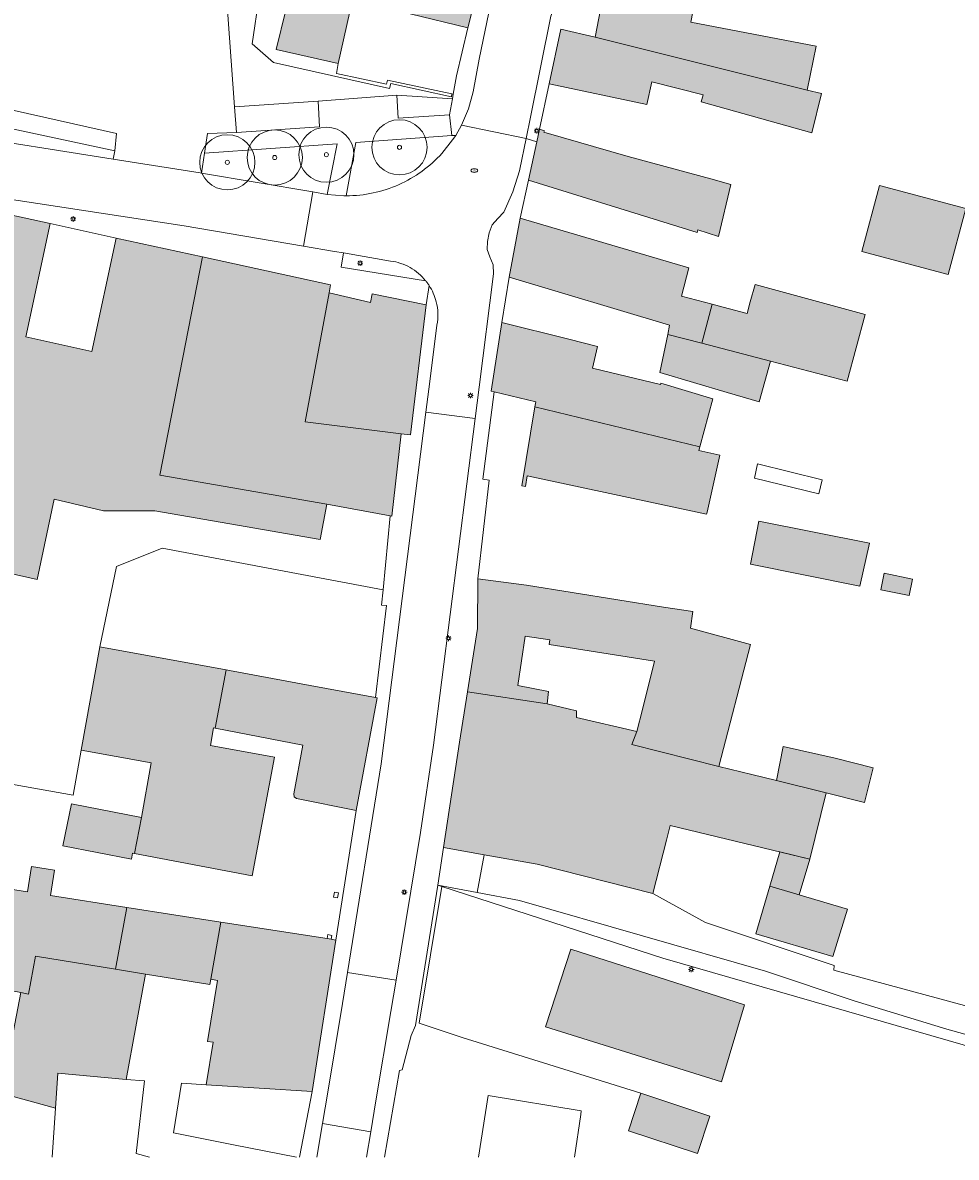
# Model space of a CAD drawing. Header units: metres. Extents: x 187482 to 189800, y 333582 to 335019.
# Tile 42 of 256: x 188064 to 188149, y 333584 to 333687. Entities that reach past the tile are written whole.
import ezdxf
from ezdxf.enums import TextEntityAlignment as Align

# ---------------------------------------------------------------- set-up
doc = ezdxf.new("R2010")
doc.units = ezdxf.units.M
doc.layers.get('0').update_dxf_attribs({"color": 252, "lineweight": 18})
for name, color, linetype, lineweight in [('B-WE-GR-BEPLANTING_CULTUUR_HEESTERS-GV', 252, 'Continuous', 18), ('B-WE-GR-BOOM-S', 252, 'Continuous', 18), ('B-WE-IE-MEUBILAIR-S', 252, 'Continuous', 18), ('B-WE-IE-TERREINAFSCHEIDING_KUNSTMATIG_HEKWERK-G', 252, 'IE-TERREINAFSCHEIDING_KUNSTMATIG-SO', 18), ('B-WE-IE-TERREINAFSCHEIDING_KUNSTMATIG_MUUR-G', 252, 'IE-TERREINAFSCHEIDING_KUNSTMATIG-SO', 18), ('B-WE-OG-BEBOUWING-GV', 252, 'Continuous', 18), ('B-WE-OG-BEBOUWING_LUIFEL-GV', 252, 'Continuous', 18), ('B-WE-OG-TERREIN_ERF-GV', 252, 'Continuous', 18), ('B-WE-VH-GESLOTENVERHARDING_ASFALT-GV', 252, 'Continuous', 18), ('B-WE-VH-OPENVERHARDING_BETONSTRAATSTEEN-GV', 252, 'Continuous', 18), ('B-WE-VH-OPENVERHARDING_TEGEL-GV', 252, 'Continuous', 18)]:
    doc.layers.add(name, color=color, linetype=linetype, lineweight=lineweight)
doc.layers.add('B-WE-OG-BEBOUWING-V', color=7, linetype='Continuous', lineweight=18, true_color=0xf0f0f0)
doc.styles.add('NLCS-ISO', font='NLCS-ISO.ttf')
doc.linetypes.add('IE-TERREINAFSCHEIDING_KUNSTMATIG-SO', pattern='A,4,[82,NLCS.SHX,S=0.75,R=90,X=0,Y=0],4,-2', length=10)

# ---------------------------------------------------------------- blocks, each defined once
blk = doc.blocks.new('SIE-MEUBILAIR_PAAL_LICHTMAST-SO')
for points in [[(-0.62, 0), (-1, 0)], [(-0.71, 0.71), (-0.44, 0.44)], [(0, 1), (0, 0.62)], [(0.44, 0.44), (0.71, 0.71)], [(1, 0), (0.62, 0)], [(-0.71, -0.71), (-0.44, -0.44)], [(0, -0.62), (0, -1)], [(0.44, -0.44), (0.71, -0.71)]]:
    blk.add_lwpolyline(points)
blk.add_circle((0, 0), 0.5)
blk = doc.blocks.new('SIE-MEUBILAIR_PUT_BRANDKRAAN-SO')
blk.add_ellipse((0, 0), major_axis=(1.25, 0), ratio=0.54)
at = {"style": 'NLCS-ISO'}
blk.add_text('bk', height=0.75, dxfattribs=at).set_placement((0.03, 0), align=Align.MIDDLE_CENTER)
blk = doc.blocks.new('SGR-BOOM_GBKN-SO')
at = {"color": 0, "linetype": 'ByBlock', "lineweight": 18}
for radius in [2, 0.15]:
    blk.add_circle((0, 0), radius, dxfattribs=at)

msp = doc.modelspace()

# ---------------------------------------------------------------- hatches: boundary and pattern name
at = {"layer": 'B-WE-OG-BEBOUWING-V'}
h = msp.add_hatch(color=256, dxfattribs=at)
h.dxf.hatch_style = 1
h.paths.add_polyline_path([(188105.959, 333691.162), (188090.014, 333695.076), (188087.38, 333684.345), (188093.006, 333683.08), (188094.31, 333688.879), (188104.768, 333686.312)], flags=17)
h = msp.add_hatch(color=256, dxfattribs=at)
h.dxf.hatch_style = 1
h.paths.add_polyline_path([(188125.34, 333688.876), (188117.225, 333690.385), (188116.302, 333685.473), (188135.501, 333680.685), (188136.307, 333684.648), (188124.956, 333686.833)], flags=17)
h = msp.add_hatch(color=256, dxfattribs=at)
h.dxf.hatch_style = 1
h.paths.add_polyline_path([(188116.302, 333685.473), (188113.181, 333686.212), (188112.127, 333681.251), (188120.979, 333679.371), (188121.42, 333681.442), (188126.063, 333680.256), (188125.91, 333679.604), (188135.919, 333676.812), (188136.791, 333680.363), (188135.501, 333680.685)], flags=17)
h = msp.add_hatch(color=256, dxfattribs=at)
h.dxf.hatch_style = 1
h.paths.add_polyline_path([(188111.011, 333675.99), (188110.261, 333672.505), (188125.52, 333667.78), (188125.581, 333668.02), (188127.456, 333667.408), (188128.575, 333672.134), (188126.759, 333672.647), (188119.272, 333674.678), (188111.646, 333676.857), (188111.687, 333677.001), (188111.259, 333677.14)], flags=17)
h = msp.add_hatch(color=256, dxfattribs=at)
h.dxf.hatch_style = 1
h.paths.add_polyline_path([(188140.461, 333666.055), (188148.279, 333663.959), (188149.883, 333669.938), (188142.065, 333672.034)], flags=17)
h = msp.add_hatch(color=256, dxfattribs=at)
h.dxf.hatch_style = 1
h.paths.add_polyline_path([(188080.727, 333665.558), (188072.896, 333667.269), (188070.696, 333656.996), (188064.717, 333658.321), (188066.914, 333668.577), (188058.148, 333670.493), (188057.868, 333669.214), (188053.004, 333646.963), (188054.557, 333646.598), (188053.959, 333644.001), (188052.832, 333639.261), (188053.817, 333639.034), (188065.744, 333636.338), (188067.287, 333643.6), (188071.734, 333642.553), (188076.381, 333642.554), (188091.39, 333639.954), (188091.981, 333643.158), (188076.854, 333645.788)], flags=17)
h = msp.add_hatch(color=256, dxfattribs=at)
h.dxf.hatch_style = 1
h.paths.add_polyline_path([(188124.787, 333664.584), (188109.505, 333669.085), (188108.494, 333663.716), (188123.041, 333659.369), (188122.871, 333658.543), (188125.963, 333657.734), (188126.896, 333661.277), (188124.11, 333662.01)], flags=17)
h = msp.add_hatch(color=256, dxfattribs=at)
h.dxf.hatch_style = 1
h.paths.add_polyline_path([(188092.182, 333662.321), (188092.314, 333663.025), (188080.727, 333665.558), (188076.854, 333645.788), (188091.981, 333643.158), (188097.726, 333642.102), (188097.861, 333642.077), (188098.717, 333649.539), (188090.02, 333650.606)], flags=17)
h = msp.add_hatch(color=256, dxfattribs=at)
h.dxf.hatch_style = 1
h.paths.add_polyline_path([(188140.751, 333660.337), (188130.777, 333663.05), (188130.346, 333661.489), (188130.057, 333660.445), (188127.889, 333661.016), (188126.896, 333661.277), (188125.963, 333657.734), (188132.191, 333656.105), (188139.114, 333654.294)], flags=17)
h = msp.add_hatch(color=256, dxfattribs=at)
h.dxf.hatch_style = 1
h.paths.add_polyline_path([(188092.182, 333662.321), (188090.02, 333650.606), (188098.717, 333649.539), (188099.557, 333649.438), (188100.972, 333661.208), (188096.097, 333662.218), (188095.949, 333661.443)], flags=17)
h = msp.add_hatch(color=256, dxfattribs=at)
h.dxf.hatch_style = 1
h.paths.add_polyline_path([(188107.844, 333659.607), (188106.862, 333653.403), (188107.127, 333653.34), (188110.917, 333652.446), (188110.832, 333651.987), (188125.779, 333648.358), (188126.959, 333652.709), (188122.239, 333654.129), (188122.197, 333653.989), (188116.037, 333655.478), (188116.515, 333657.456), (188113.901, 333658.105)], flags=17)
h = msp.add_hatch(color=256, dxfattribs=at)
h.dxf.hatch_style = 1
h.paths.add_polyline_path([(188132.191, 333656.105), (188125.963, 333657.734), (188122.871, 333658.543), (188122.158, 333655.08), (188128.256, 333653.269), (188131.159, 333652.426)], flags=17)
h = msp.add_hatch(color=256, dxfattribs=at)
h.dxf.hatch_style = 1
h.paths.add_polyline_path([(188125.779, 333648.358), (188110.832, 333651.987), (188109.654, 333644.817), (188109.969, 333644.765), (188110.129, 333645.731), (188126.394, 333642.26), (188126.444, 333642.444), (188127.575, 333647.601), (188125.686, 333648.015)], flags=17)
h = msp.add_hatch(color=256, dxfattribs=at)
h.dxf.hatch_style = 1
h.paths.add_polyline_path([(188140.282, 333635.715), (188141.153, 333639.628), (188131.125, 333641.603), (188130.37, 333637.722)], flags=17)
h = msp.add_hatch(color=256, dxfattribs=at)
h.dxf.hatch_style = 1
h.paths.add_polyline_path([(188105.673, 333636.396), (188105.638, 333631.896), (188104.727, 333626.165), (188111.955, 333625.052), (188112.075, 333626.191), (188109.285, 333626.713), (188109.954, 333631.21), (188112.191, 333630.877), (188112.126, 333630.438), (188121.672, 333628.941), (188120.575, 333624.565), (188120.073, 333622.565), (188119.627, 333621.364), (188127.493, 333619.398), (188130.38, 333630.44), (188124.934, 333631.915), (188125.147, 333633.421), (188122.497, 333633.829), (188110.076, 333635.819)], flags=17)
h = msp.add_hatch(color=256, dxfattribs=at)
h.dxf.hatch_style = 1
h.paths.add_polyline_path([(188142.479, 333636.894), (188142.172, 333635.392), (188144.73, 333634.869), (188145.037, 333636.371)], flags=17)
h = msp.add_hatch(color=256, dxfattribs=at)
h.dxf.hatch_style = 1
h.paths.add_polyline_path([(188071.424, 333630.235), (188069.731, 333620.859), (188076.049, 333619.718), (188075.174, 333614.776), (188074.567, 333611.501), (188085.225, 333609.471), (188087.251, 333620.223), (188081.432, 333621.295), (188081.719, 333622.888), (188081.848, 333622.863), (188082.867, 333628.131)], flags=17)
h = msp.add_hatch(color=256, dxfattribs=at)
h.dxf.hatch_style = 1
h.paths.add_polyline_path([(188082.867, 333628.131), (188081.848, 333622.863), (188089.816, 333621.308), (188089.002, 333616.91), (188089.021, 333616.64), (188089.236, 333616.477), (188094.649, 333615.39), (188096.529, 333625.62), (188096.399, 333625.644), (188090.458, 333626.736), (188083.164, 333628.076)], flags=17)
h = msp.add_hatch(color=256, dxfattribs=at)
h.dxf.hatch_style = 1
h.paths.add_polyline_path([(188106.242, 333611.377), (188111.034, 333610.526), (188121.51, 333607.862), (188122.742, 333612.708), (188123.074, 333614.027), (188135.73, 333610.997), (188137.234, 333616.986), (188132.73, 333618.111), (188130.482, 333618.673), (188127.493, 333619.398), (188119.627, 333621.364), (188120.073, 333622.565), (188114.592, 333623.82), (188114.608, 333624.419), (188113.854, 333624.599), (188111.955, 333625.052), (188104.727, 333626.165), (188104, 333621.597), (188102.546, 333612.033)], flags=17)
h = msp.add_hatch(color=256, dxfattribs=at)
h.dxf.hatch_style = 1
h.paths.add_polyline_path([(188138.024, 333620.133), (188133.333, 333621.184), (188132.73, 333618.111), (188137.234, 333616.986), (188140.697, 333616.121), (188141.483, 333619.265)], flags=17)
h = msp.add_hatch(color=256, dxfattribs=at)
h.dxf.hatch_style = 1
h.paths.add_polyline_path([(188074.567, 333611.501), (188075.174, 333614.776), (188068.855, 333616.009), (188068.072, 333612.211), (188074.267, 333610.997), (188074.37, 333611.539)], flags=17)
h = msp.add_hatch(color=256, dxfattribs=at)
h.dxf.hatch_style = 1
h.paths.add_polyline_path([(188135.73, 333610.997), (188133.02, 333611.646), (188132.109, 333608.543), (188134.779, 333607.758)], flags=17)
h = msp.add_hatch(color=256, dxfattribs=at)
h.dxf.hatch_style = 1
h.paths.add_polyline_path([(188045.912, 333602.405), (188054.251, 333600.81), (188064.258, 333598.896), (188064.936, 333598.766), (188065.574, 333602.203), (188072.832, 333601.023), (188073.863, 333606.619), (188066.955, 333607.699), (188067.315, 333610.003), (188065.207, 333610.332), (188064.847, 333608.028), (188061.399, 333608.567), (188060.596, 333602.753), (188051.494, 333604.344), (188046.465, 333605.278)], flags=17)
h = msp.add_hatch(color=256, dxfattribs=at)
h.dxf.hatch_style = 1
h.paths.add_polyline_path([(188130.841, 333604.225), (188137.82, 333602.175), (188139.159, 333606.471), (188132.109, 333608.543)], flags=17)
h = msp.add_hatch(color=256, dxfattribs=at)
h.dxf.hatch_style = 1
h.paths.add_polyline_path([(188073.863, 333606.619), (188072.832, 333601.023), (188075.554, 333600.581), (188081.385, 333599.633), (188081.467, 333600.102), (188082.376, 333605.289)], flags=17)
h = msp.add_hatch(color=256, dxfattribs=at)
h.dxf.hatch_style = 1
h.paths.add_polyline_path([(188092.785, 333603.662), (188092.385, 333603.725), (188092.004, 333603.784), (188082.376, 333605.289), (188081.467, 333600.102), (188082.062, 333599.998), (188081.167, 333594.477), (188081.676, 333594.395), (188081.052, 333590.549), (188090.638, 333589.935)], flags=17)
h = msp.add_hatch(color=256, dxfattribs=at)
h.dxf.hatch_style = 1
h.paths.add_polyline_path([(188064.258, 333598.896), (188062.51, 333589.757), (188063.231, 333589.58), (188067.393, 333588.423), (188067.605, 333591.605), (188073.794, 333591.036), (188075.554, 333600.581), (188072.832, 333601.023), (188065.574, 333602.203), (188064.936, 333598.766)], flags=17)
h = msp.add_hatch(color=256, dxfattribs=at)
h.dxf.hatch_style = 1
h.paths.add_polyline_path([(188114.085, 333602.844), (188111.797, 333595.796), (188127.725, 333590.816), (188129.819, 333597.773)], flags=17)
h = msp.add_hatch(color=256, dxfattribs=at)
h.dxf.hatch_style = 1
h.paths.add_polyline_path([(188119.313, 333586.379), (188125.573, 333584.321), (188126.688, 333587.712), (188120.428, 333589.77)], flags=17)

# ---------------------------------------------------------------- linework, layer by layer
at = {"layer": 'B-WE-GR-BEPLANTING_CULTUUR_HEESTERS-GV', "flags": 128}
for points in [[(188091.189, 333679.685), (188098.334, 333680.209), (188103.368, 333679.903), (188103.435, 333680.325), (188103.301, 333680.352), (188103.289, 333680.078), (188097.773, 333681.274), (188097.657, 333680.818), (188087.139, 333683.169), (188085.221, 333684.885), (188085.861, 333689.188), (188086.26, 333690.743), (188085.515, 333690.998), (188056.794, 333698.58), (188055.007, 333691.201), (188053.022, 333681.912), (188052.917, 333681.422), (188052.883, 333681.262), (188058.25, 333680.146), (188058.222, 333680.604), (188057.776, 333687.879), (188082.871, 333689.63), (188083.628, 333679.152)], [(188039.492, 333680.408), (188051.624, 333677.759), (188058.119, 333676.722), (188072.619, 333674.424), (188072.761, 333675.182), (188058.367, 333678.246), (188039.052, 333682.357), (188038.702, 333680.58)], [(188091.189, 333679.685), (188083.628, 333679.152), (188083.795, 333676.836), (188091.302, 333677.339)], [(188103.368, 333679.903), (188098.334, 333680.209), (188098.448, 333678.152), (188103.104, 333678.444)], [(188090.696, 333671.452), (188092.021, 333671.23), (188092.908, 333675.815), (188080.889, 333674.978), (188080.637, 333673.152)], [(188105.615, 333607.968), (188102.049, 333608.643), (188102.386, 333608.503), (188122.417, 333602.031), (188151.216, 333593.699), (188165.865, 333589.813), (188174.857, 333587.638), (188178.17, 333586.525), (188178.395, 333587.726), (188177.737, 333587.875), (188165.584, 333590.764), (188148.145, 333595.587), (188139.751, 333598.14), (188131.735, 333600.826), (188109.443, 333607.244)]]:
    msp.add_lwpolyline(points, close=True, dxfattribs=at)
for points in [[(188102.413, 333674.943), (188103.355, 333676.182), (188103.656, 333676.578), (188103.313, 333676.553), (188094.597, 333675.925), (188093.739, 333671.103)], [(188097.761, 333665.193), (188093.493, 333665.921), (188093.29, 333664.646), (188100.933, 333663.405)]]:
    msp.add_lwpolyline(points, dxfattribs=at)
at = {"layer": 'B-WE-GR-BEPLANTING_CULTUUR_HEESTERS-GV'}
for points in [[(188100.596, 333673.319, 0.0520029), (188102.413, 333674.943)], [(188098.482, 333672.106, 0.0525702), (188100.596, 333673.319)], [(188096.163, 333671.357, 0.0521674), (188098.482, 333672.106)], [(188093.739, 333671.103, 0.0520143), (188096.163, 333671.357)], [(188098.667, 333664.98, 0.0474345), (188097.761, 333665.193)], [(188099.517, 333664.601, 0.0461495), (188098.667, 333664.98)], [(188100.281, 333664.07, 0.0468385), (188099.517, 333664.601)], [(188100.933, 333663.405, 0.0478388), (188100.281, 333664.07)]]:
    msp.add_lwpolyline(points, format="xyb", dxfattribs=at)
at = {"layer": 'B-WE-IE-TERREINAFSCHEIDING_KUNSTMATIG_HEKWERK-G', "ltscale": 0.2, "flags": 128}
for points in [[(188120.428, 333589.77), (188104.235, 333594.833), (188100.349, 333596.128), (188102.386, 333608.503)], [(188102.386, 333608.503), (188122.417, 333602.031), (188151.216, 333593.699), (188165.865, 333589.813), (188174.857, 333587.638), (188178.17, 333586.525), (188178.171, 333586.525), (188191.032, 333583.97)], [(188121.51, 333607.862), (188126.302, 333605.241), (188137.938, 333601.349)]]:
    msp.add_lwpolyline(points, dxfattribs=at)
at = {"layer": 'B-WE-IE-TERREINAFSCHEIDING_KUNSTMATIG_MUUR-G', "ltscale": 0.2, "flags": 128}
for points in [[(188085.221, 333684.885), (188087.139, 333683.169), (188097.657, 333680.818)], [(188093.006, 333683.08), (188092.865, 333682.172), (188097.374, 333681.211), (188097.488, 333681.579), (188103.301, 333680.352)], [(188103.435, 333680.325), (188103.301, 333680.352), (188103.289, 333680.078), (188097.773, 333681.274), (188097.657, 333680.818)], [(188103.435, 333680.325), (188103.735, 333681.976)], [(188066.914, 333668.577), (188072.896, 333667.269)], [(188108.494, 333663.716), (188107.844, 333659.607)], [(188068.994, 333616.778), (188048.268, 333620.483)], [(188092.385, 333603.725), (188092.441, 333604.059), (188092.08, 333604.148), (188092.004, 333603.784)]]:
    msp.add_lwpolyline(points, dxfattribs=at)
msp.add_lwpolyline([(188092.68, 333608.006), (188092.594, 333607.541), (188092.947, 333607.476), (188093.021, 333607.947)], close=True, dxfattribs=at)
at = {"layer": 'B-WE-OG-BEBOUWING-GV', "flags": 128}
for points in [[(188105.959, 333691.162), (188090.014, 333695.076), (188087.38, 333684.345), (188093.006, 333683.08), (188094.31, 333688.879), (188104.768, 333686.312)], [(188125.34, 333688.876), (188117.225, 333690.385), (188116.302, 333685.473), (188135.501, 333680.685), (188136.307, 333684.648), (188124.956, 333686.833)], [(188116.302, 333685.473), (188113.181, 333686.212), (188112.127, 333681.251), (188120.979, 333679.371), (188121.42, 333681.442), (188126.063, 333680.256), (188125.91, 333679.604), (188135.919, 333676.812), (188136.791, 333680.363), (188135.501, 333680.685)], [(188111.011, 333675.99), (188110.261, 333672.505), (188125.52, 333667.78), (188125.581, 333668.02), (188127.456, 333667.408), (188128.575, 333672.134), (188126.759, 333672.647), (188119.272, 333674.678), (188111.646, 333676.857), (188111.687, 333677.001), (188111.259, 333677.14)], [(188140.461, 333666.055), (188148.279, 333663.959), (188149.883, 333669.938), (188142.065, 333672.034)], [(188080.727, 333665.558), (188072.896, 333667.269), (188070.696, 333656.996), (188064.717, 333658.321), (188066.914, 333668.577), (188058.148, 333670.493), (188057.868, 333669.214), (188053.004, 333646.963), (188054.557, 333646.598), (188053.959, 333644.001), (188052.832, 333639.261), (188053.817, 333639.034), (188065.744, 333636.338), (188067.287, 333643.6), (188071.734, 333642.553), (188076.381, 333642.554), (188091.39, 333639.954), (188091.981, 333643.158), (188076.854, 333645.788)], [(188124.787, 333664.584), (188109.505, 333669.085), (188108.494, 333663.716), (188123.041, 333659.369), (188122.871, 333658.543), (188125.963, 333657.734), (188126.896, 333661.277), (188124.11, 333662.01)], [(188092.182, 333662.321), (188092.314, 333663.025), (188080.727, 333665.558), (188076.854, 333645.788), (188091.981, 333643.158), (188097.726, 333642.102), (188097.861, 333642.077), (188098.717, 333649.539), (188090.02, 333650.606)], [(188140.751, 333660.337), (188130.777, 333663.05), (188130.346, 333661.489), (188130.057, 333660.445), (188127.889, 333661.016), (188126.896, 333661.277), (188125.963, 333657.734), (188132.191, 333656.105), (188139.114, 333654.294)], [(188092.182, 333662.321), (188090.02, 333650.606), (188098.717, 333649.539), (188099.557, 333649.438), (188100.972, 333661.208), (188096.097, 333662.218), (188095.949, 333661.443)], [(188107.844, 333659.607), (188106.862, 333653.403), (188107.127, 333653.34), (188110.917, 333652.446), (188110.832, 333651.987), (188125.779, 333648.358), (188126.959, 333652.709), (188122.239, 333654.129), (188122.197, 333653.989), (188116.037, 333655.478), (188116.515, 333657.456), (188113.901, 333658.105)], [(188132.191, 333656.105), (188125.963, 333657.734), (188122.871, 333658.543), (188122.158, 333655.08), (188128.256, 333653.269), (188131.159, 333652.426)], [(188125.779, 333648.358), (188110.832, 333651.987), (188109.654, 333644.817), (188109.969, 333644.765), (188110.129, 333645.731), (188126.394, 333642.26), (188126.444, 333642.444), (188127.575, 333647.601), (188125.686, 333648.015)], [(188140.282, 333635.715), (188141.153, 333639.628), (188131.125, 333641.603), (188130.37, 333637.722)], [(188105.673, 333636.396), (188105.638, 333631.896), (188104.727, 333626.165), (188111.955, 333625.052), (188112.075, 333626.191), (188109.285, 333626.713), (188109.954, 333631.21), (188112.191, 333630.877), (188112.126, 333630.438), (188121.672, 333628.941), (188120.575, 333624.565), (188120.073, 333622.565), (188119.627, 333621.364), (188127.493, 333619.398), (188130.38, 333630.44), (188124.934, 333631.915), (188125.147, 333633.421), (188122.497, 333633.829), (188110.076, 333635.819)], [(188142.479, 333636.894), (188142.172, 333635.392), (188144.73, 333634.869), (188145.037, 333636.371)], [(188071.424, 333630.235), (188069.731, 333620.859), (188076.049, 333619.718), (188075.174, 333614.776), (188074.567, 333611.501), (188085.225, 333609.471), (188087.251, 333620.223), (188081.432, 333621.295), (188081.719, 333622.888), (188081.848, 333622.863), (188082.867, 333628.131)], [(188082.867, 333628.131), (188081.848, 333622.863), (188089.816, 333621.308), (188089.002, 333616.91), (188089.021, 333616.64), (188089.236, 333616.477), (188094.649, 333615.39), (188096.529, 333625.62), (188096.399, 333625.644), (188090.458, 333626.736), (188083.164, 333628.076)], [(188106.242, 333611.377), (188111.034, 333610.526), (188121.51, 333607.862), (188122.742, 333612.708), (188123.074, 333614.027), (188135.73, 333610.997), (188137.234, 333616.986), (188132.73, 333618.111), (188130.482, 333618.673), (188127.493, 333619.398), (188119.627, 333621.364), (188120.073, 333622.565), (188114.592, 333623.82), (188114.608, 333624.419), (188113.854, 333624.599), (188111.955, 333625.052), (188104.727, 333626.165), (188104, 333621.597), (188102.546, 333612.033)], [(188138.024, 333620.133), (188133.333, 333621.184), (188132.73, 333618.111), (188137.234, 333616.986), (188140.697, 333616.121), (188141.483, 333619.265)], [(188074.567, 333611.501), (188075.174, 333614.776), (188068.855, 333616.009), (188068.072, 333612.211), (188074.267, 333610.997), (188074.37, 333611.539)], [(188045.912, 333602.405), (188054.251, 333600.81), (188064.258, 333598.896), (188064.936, 333598.766), (188065.574, 333602.203), (188072.832, 333601.023), (188073.863, 333606.619), (188066.955, 333607.699), (188067.315, 333610.003), (188065.207, 333610.332), (188064.847, 333608.028), (188061.399, 333608.567), (188060.596, 333602.753), (188051.494, 333604.344), (188046.465, 333605.278)], [(188130.841, 333604.225), (188137.82, 333602.175), (188139.159, 333606.471), (188132.109, 333608.543)], [(188073.863, 333606.619), (188072.832, 333601.023), (188075.554, 333600.581), (188081.385, 333599.633), (188081.467, 333600.102), (188082.376, 333605.289)], [(188092.785, 333603.662), (188092.385, 333603.725), (188092.004, 333603.784), (188082.376, 333605.289), (188081.467, 333600.102), (188082.062, 333599.998), (188081.167, 333594.477), (188081.676, 333594.395), (188081.052, 333590.549), (188090.638, 333589.935)], [(188064.258, 333598.896), (188062.51, 333589.757), (188063.231, 333589.58), (188067.393, 333588.423), (188067.605, 333591.605), (188073.794, 333591.036), (188075.554, 333600.581), (188072.832, 333601.023), (188065.574, 333602.203), (188064.936, 333598.766)], [(188114.085, 333602.844), (188111.797, 333595.796), (188127.725, 333590.816), (188129.819, 333597.773)], [(188119.313, 333586.379), (188125.573, 333584.321), (188126.688, 333587.712), (188120.428, 333589.77)]]:
    msp.add_lwpolyline(points, close=True, dxfattribs=at)
for points in [[(188075.921, 333583.97), (188074.691, 333584.322), (188075.463, 333590.907), (188073.794, 333591.036), (188067.605, 333591.605), (188067.393, 333588.423), (188067.097, 333583.97)], [(188089.493, 333583.97), (188090.638, 333589.935)], [(188114.42, 333583.97), (188114.979, 333587.845), (188115.017, 333588.187), (188106.6, 333589.568), (188105.708, 333583.97)]]:
    msp.add_lwpolyline(points, dxfattribs=at)
at = {"layer": 'B-WE-OG-BEBOUWING-GV'}
msp.add_lwpolyline([(188090.638, 333589.935), (188081.052, 333590.549), (188078.817, 333590.692), (188078.08, 333586.175), (188083.514, 333585.102), (188089.244, 333583.97)], dxfattribs=at)
at = {"layer": 'B-WE-OG-BEBOUWING_LUIFEL-GV', "flags": 128}
msp.add_lwpolyline([(188135.73, 333610.997), (188133.02, 333611.646), (188132.109, 333608.543), (188134.779, 333607.758)], close=True, dxfattribs=at)
at = {"layer": 'B-WE-OG-TERREIN_ERF-GV', "flags": 128}
for points in [[(188085.861, 333689.188), (188085.221, 333684.885), (188087.139, 333683.169), (188097.657, 333680.818), (188097.773, 333681.274), (188103.289, 333680.078), (188103.301, 333680.352), (188103.435, 333680.325), (188103.735, 333681.976), (188104.768, 333686.312), (188094.31, 333688.879), (188093.006, 333683.08), (188087.38, 333684.345), (188090.014, 333695.076)], [(188061.399, 333608.567), (188064.847, 333608.028), (188065.207, 333610.332), (188067.315, 333610.003), (188066.955, 333607.699), (188073.863, 333606.619), (188082.376, 333605.289), (188092.004, 333603.784), (188092.385, 333603.725), (188092.785, 333603.662), (188094.649, 333615.39), (188089.236, 333616.477), (188089.021, 333616.64), (188089.002, 333616.91), (188089.816, 333621.308), (188081.848, 333622.863), (188081.719, 333622.888), (188081.432, 333621.295), (188087.251, 333620.223), (188085.225, 333609.471), (188074.567, 333611.501), (188074.37, 333611.539), (188074.267, 333610.997), (188068.072, 333612.211), (188068.855, 333616.009), (188075.174, 333614.776), (188076.049, 333619.718), (188069.731, 333620.859), (188068.994, 333616.778), (188048.268, 333620.483)], [(188191.032, 333583.97), (188178.171, 333586.525), (188178.17, 333586.525), (188174.857, 333587.638), (188165.865, 333589.813), (188151.216, 333593.699), (188122.417, 333602.031), (188102.386, 333608.503), (188102.049, 333608.643), (188102.036, 333608.645), (188100.017, 333595.911), (188099.618, 333595.01), (188098.812, 333591.91), (188098.55, 333591.828), (188097.216, 333583.97)], [(188089.244, 333583.97), (188083.514, 333585.102), (188078.08, 333586.175), (188078.817, 333590.692), (188081.052, 333590.549)], [(188067.097, 333583.97), (188067.393, 333588.423), (188063.231, 333589.58)], [(188105.708, 333583.97), (188106.6, 333589.568), (188115.017, 333588.187), (188114.979, 333587.845), (188114.42, 333583.97)]]:
    msp.add_lwpolyline(points, dxfattribs=at)
at = {"layer": 'B-WE-OG-TERREIN_ERF-GV'}
for points in [[(188124.956, 333686.833), (188136.307, 333684.648), (188135.501, 333680.685), (188136.791, 333680.363), (188135.919, 333676.812), (188125.91, 333679.604), (188126.063, 333680.256), (188121.42, 333681.442), (188120.979, 333679.371), (188112.127, 333681.251), (188111.259, 333677.14), (188111.687, 333677.001), (188111.646, 333676.857), (188119.272, 333674.678), (188126.759, 333672.647), (188128.575, 333672.134), (188127.456, 333667.408), (188125.581, 333668.02), (188125.52, 333667.78), (188110.261, 333672.505), (188109.505, 333669.085), (188124.787, 333664.584), (188124.11, 333662.01), (188126.896, 333661.277), (188127.889, 333661.016), (188130.057, 333660.445), (188130.346, 333661.489), (188130.777, 333663.05), (188140.751, 333660.337), (188139.114, 333654.294), (188132.191, 333656.105), (188131.159, 333652.426), (188128.256, 333653.269), (188122.158, 333655.08), (188122.871, 333658.543), (188123.041, 333659.369), (188108.494, 333663.716), (188107.844, 333659.607), (188113.901, 333658.105), (188116.515, 333657.456), (188116.037, 333655.478), (188122.197, 333653.989), (188122.239, 333654.129), (188126.959, 333652.709), (188125.779, 333648.358), (188125.686, 333648.015), (188127.575, 333647.601), (188126.444, 333642.444), (188126.394, 333642.26), (188110.129, 333645.731), (188109.969, 333644.765), (188109.654, 333644.817), (188110.832, 333651.987), (188110.917, 333652.446), (188107.127, 333653.34), (188106.109, 333645.414), (188106.683, 333645.331), (188105.673, 333636.396), (188110.076, 333635.819), (188122.497, 333633.829), (188125.147, 333633.421), (188124.934, 333631.915), (188130.38, 333630.44), (188127.493, 333619.398), (188130.482, 333618.673), (188132.73, 333618.111), (188133.333, 333621.184), (188138.024, 333620.133), (188141.483, 333619.265), (188140.697, 333616.121), (188137.234, 333616.986), (188135.73, 333610.997), (188123.074, 333614.027), (188122.742, 333612.708), (188121.51, 333607.862), (188126.302, 333605.241), (188137.938, 333601.349), (188137.922, 333600.928), (188153.453, 333596.72)], [(188081.052, 333590.549), (188081.676, 333594.395), (188081.167, 333594.477), (188082.062, 333599.998), (188081.467, 333600.102), (188081.385, 333599.633), (188075.554, 333600.581), (188073.794, 333591.036), (188075.463, 333590.907), (188074.691, 333584.322), (188075.921, 333583.97)]]:
    msp.add_lwpolyline(points, dxfattribs=at)
at = {"layer": 'B-WE-OG-TERREIN_ERF-GV', "flags": 128}
for points in [[(188149.883, 333669.938), (188148.279, 333663.959), (188140.461, 333666.055), (188142.065, 333672.034)], [(188072.896, 333667.269), (188066.914, 333668.577), (188064.717, 333658.321), (188070.696, 333656.996)], [(188130.991, 333646.798), (188130.732, 333645.52), (188136.564, 333644.1), (188136.872, 333645.368)], [(188130.991, 333646.798), (188136.872, 333645.368), (188136.564, 333644.1), (188130.732, 333645.52)], [(188069.731, 333620.859), (188071.424, 333630.235), (188072.934, 333637.496), (188077.048, 333639.182), (188097.076, 333635.403), (188097.726, 333642.102), (188091.981, 333643.158), (188091.39, 333639.954), (188076.381, 333642.554), (188071.734, 333642.553), (188067.287, 333643.6), (188065.744, 333636.338), (188053.817, 333639.034), (188052.832, 333639.261), (188052.704, 333638.723), (188047.49, 333639.964), (188046.805, 333637.073), (188046.202, 333634.528), (188045.92, 333632.507), (188045.734, 333632.533), (188043.296, 333621.574), (188044.576, 333621.238), (188048.268, 333620.483), (188068.994, 333616.778)], [(188131.125, 333641.603), (188141.153, 333639.628), (188140.282, 333635.715), (188130.37, 333637.722)], [(188097.076, 333635.403), (188077.048, 333639.182), (188072.934, 333637.496), (188071.424, 333630.235), (188082.867, 333628.131), (188083.164, 333628.076), (188090.458, 333626.736), (188096.399, 333625.644), (188097.394, 333633.983), (188096.939, 333633.996)], [(188142.479, 333636.894), (188145.037, 333636.371), (188144.73, 333634.869), (188142.172, 333635.392)], [(188120.073, 333622.565), (188120.575, 333624.565), (188121.672, 333628.941), (188112.126, 333630.438), (188112.191, 333630.877), (188109.954, 333631.21), (188109.285, 333626.713), (188112.075, 333626.191), (188111.955, 333625.052), (188113.854, 333624.599), (188114.608, 333624.419), (188114.592, 333623.82)], [(188130.841, 333604.225), (188132.109, 333608.543), (188139.159, 333606.471), (188137.82, 333602.175)], [(188114.085, 333602.844), (188129.819, 333597.773), (188127.725, 333590.816), (188111.797, 333595.796)], [(188126.688, 333587.712), (188125.573, 333584.321), (188119.313, 333586.379), (188120.428, 333589.77)]]:
    msp.add_lwpolyline(points, close=True, dxfattribs=at)
at = {"layer": 'B-WE-VH-GESLOTENVERHARDING_ASFALT-GV', "flags": 128}
for points in [[(188038.322, 333675.601), (188050.724, 333672.713), (188079.039, 333668.386), (188089.867, 333666.539), (188090.696, 333671.452), (188080.637, 333673.152), (188080.514, 333673.173), (188072.619, 333674.424), (188058.119, 333676.722), (188051.624, 333677.759), (188039.492, 333680.408)], [(188102.036, 333608.645), (188102.049, 333608.643), (188105.615, 333607.968), (188106.242, 333611.377), (188102.546, 333612.033)]]:
    msp.add_lwpolyline(points, close=True, dxfattribs=at)
at = {"layer": 'B-WE-VH-GESLOTENVERHARDING_ASFALT-GV'}
msp.add_lwpolyline([(188121.51, 333607.862), (188111.034, 333610.526), (188106.242, 333611.377), (188105.615, 333607.968), (188109.443, 333607.244), (188131.735, 333600.826), (188139.751, 333598.14), (188148.145, 333595.587), (188165.584, 333590.764), (188177.737, 333587.875), (188178.395, 333587.726), (188183.39, 333586.592), (188197.991, 333583.97)], dxfattribs=at)
at = {"layer": 'B-WE-VH-GESLOTENVERHARDING_ASFALT-GV', "flags": 128}
for points in [[(188207.136, 333583.97), (188205.897, 333584.563), (188203.987, 333585.073), (188196.541, 333586.412), (188167.712, 333592.675), (188153.453, 333596.72), (188137.922, 333600.928), (188137.938, 333601.349), (188126.302, 333605.241), (188121.51, 333607.862)], [(188095.574, 333583.97), (188095.957, 333586.269), (188091.596, 333587.048), (188091.088, 333583.97)]]:
    msp.add_lwpolyline(points, dxfattribs=at)
at = {"layer": 'B-WE-VH-OPENVERHARDING_BETONSTRAATSTEEN-GV', "flags": 128}
for points in [[(188115.113, 333728.579), (188105.778, 333683.49), (188105.232, 333680.533), (188104.808, 333678.974), (188104.174, 333677.489), (188110.043, 333676.298), (188110.437, 333678.238), (188112.29, 333687.366), (188112.326, 333687.542), (188118.722, 333718.212), (188120.686, 333727.665)], [(188083.628, 333679.152), (188082.871, 333689.63), (188057.776, 333687.879), (188058.222, 333680.604), (188058.25, 333680.146), (188058.257, 333680.031), (188072.933, 333676.754), (188072.761, 333675.182), (188072.619, 333674.424), (188080.514, 333673.173), (188080.637, 333673.152), (188080.889, 333674.978), (188081.177, 333676.74), (188083.795, 333676.836)], [(188100.959, 333651.504), (188096.908, 333619.636), (188093.853, 333600.714), (188098.251, 333600.037), (188100.48, 333613.414), (188101.64, 333621.329), (188105.412, 333650.927)], [(188098.251, 333600.037), (188093.853, 333600.714), (188093.39, 333597.915), (188092.065, 333589.888), (188091.596, 333587.048), (188095.957, 333586.269), (188096.425, 333589.082), (188097.777, 333597.195)]]:
    msp.add_lwpolyline(points, close=True, dxfattribs=at)
for points in [[(188100.959, 333651.504), (188105.412, 333650.927), (188105.773, 333653.762), (188107.083, 333664.044), (188107.046, 333664.841), (188106.739, 333665.578), (188106.517, 333666.248), (188106.529, 333666.953), (188106.68, 333667.752), (188106.972, 333668.465), (188107.485, 333669.041), (188108.021, 333669.629), (188108.846, 333671.455), (188109.448, 333673.367), (188109.478, 333673.515), (188110.043, 333676.298), (188104.174, 333677.489), (188103.656, 333676.578), (188103.355, 333676.182), (188102.413, 333674.943)], [(188093.739, 333671.103), (188093.526, 333671.105), (188092.021, 333671.23), (188090.696, 333671.452), (188089.867, 333666.539), (188092.684, 333666.059), (188093.493, 333665.921), (188097.761, 333665.193)], [(188100.933, 333663.405), (188100.974, 333663.354), (188101.015, 333663.301), (188101.055, 333663.249), (188101.094, 333663.196), (188101.132, 333663.142), (188101.17, 333663.088), (188101.207, 333663.033), (188101.243, 333662.978)], [(188101.958, 333659.378), (188101.312, 333654.282), (188100.959, 333651.504)]]:
    msp.add_lwpolyline(points, dxfattribs=at)
at = {"layer": 'B-WE-VH-OPENVERHARDING_BETONSTRAATSTEEN-GV'}
for points in [[(188102.413, 333674.943, -0.0520029), (188100.596, 333673.319)], [(188100.596, 333673.319, -0.0525702), (188098.482, 333672.106)], [(188098.482, 333672.106, -0.0521674), (188096.163, 333671.357)], [(188096.163, 333671.357, -0.0520143), (188093.739, 333671.103)], [(188097.761, 333665.193, -0.0474345), (188098.667, 333664.98)], [(188098.667, 333664.98, -0.0461495), (188099.517, 333664.601)], [(188099.517, 333664.601, -0.0468385), (188100.281, 333664.07)], [(188100.281, 333664.07, -0.0478388), (188100.933, 333663.405)], [(188101.243, 333662.978, -0.0410548), (188101.626, 333662.268)], [(188101.626, 333662.268, -0.0391514), (188101.888, 333661.504)], [(188101.888, 333661.504, -0.0546094), (188102.038, 333660.445)], [(188102.038, 333660.445, -0.0544035), (188101.958, 333659.378)]]:
    msp.add_lwpolyline(points, format="xyb", dxfattribs=at)
at = {"layer": 'B-WE-VH-OPENVERHARDING_TEGEL-GV', "flags": 128}
for points in [[(188112.29, 333687.366), (188110.437, 333678.238), (188110.043, 333676.298), (188111.011, 333675.99), (188111.259, 333677.14), (188112.127, 333681.251), (188113.181, 333686.212), (188116.302, 333685.473), (188117.225, 333690.385), (188118.182, 333695.474), (188119.449, 333702.214), (188124.387, 333727.516), (188125.018, 333728.601), (188125.797, 333732.339), (188125.02, 333732.483), (188134.065, 333777.853)], [(188105.959, 333691.162), (188104.768, 333686.312), (188103.735, 333681.976), (188103.435, 333680.325), (188103.368, 333679.903), (188103.104, 333678.444), (188103.313, 333676.553), (188103.656, 333676.578), (188104.174, 333677.489), (188104.808, 333678.974), (188105.232, 333680.533), (188105.778, 333683.49), (188115.113, 333728.579)], [(188058.148, 333670.493), (188066.914, 333668.577), (188072.896, 333667.269), (188080.727, 333665.558), (188092.314, 333663.025), (188092.182, 333662.321), (188095.949, 333661.443), (188096.097, 333662.218), (188100.972, 333661.208), (188101.243, 333662.978), (188101.207, 333663.033), (188101.17, 333663.088), (188101.132, 333663.142), (188101.094, 333663.196), (188101.055, 333663.249), (188101.015, 333663.301), (188100.974, 333663.354), (188100.933, 333663.405), (188093.29, 333664.646), (188093.493, 333665.921), (188092.684, 333666.059), (188089.867, 333666.539), (188079.039, 333668.386), (188050.724, 333672.713)], [(188097.216, 333583.97), (188098.55, 333591.828), (188098.812, 333591.91), (188099.618, 333595.01), (188100.017, 333595.911), (188102.036, 333608.645), (188102.546, 333612.033), (188104, 333621.597), (188104.727, 333626.165), (188105.638, 333631.896), (188105.673, 333636.396), (188106.683, 333645.331), (188106.109, 333645.414), (188107.127, 333653.34), (188106.862, 333653.403), (188107.844, 333659.607), (188108.494, 333663.716), (188109.505, 333669.085), (188110.261, 333672.505)], [(188101.243, 333662.978), (188100.972, 333661.208), (188099.557, 333649.438), (188098.717, 333649.539), (188097.861, 333642.077), (188097.726, 333642.102), (188097.076, 333635.403), (188096.939, 333633.996), (188097.394, 333633.983), (188096.399, 333625.644), (188096.529, 333625.62), (188094.649, 333615.39), (188092.785, 333603.662), (188090.638, 333589.935), (188089.493, 333583.97)], [(188091.088, 333583.97), (188091.596, 333587.048), (188092.065, 333589.888), (188093.39, 333597.915), (188093.853, 333600.714), (188096.908, 333619.636), (188100.959, 333651.504), (188101.312, 333654.282), (188101.958, 333659.378)]]:
    msp.add_lwpolyline(points, dxfattribs=at)
for points in [[(188058.257, 333680.031), (188058.367, 333678.246), (188072.761, 333675.182), (188072.933, 333676.754)], [(188093.739, 333671.103), (188094.597, 333675.925), (188103.313, 333676.553), (188103.104, 333678.444), (188098.448, 333678.152), (188098.334, 333680.209), (188091.189, 333679.685), (188091.302, 333677.339), (188083.795, 333676.836), (188081.177, 333676.74), (188080.889, 333674.978), (188092.908, 333675.815), (188092.021, 333671.23), (188093.526, 333671.105)]]:
    msp.add_lwpolyline(points, close=True, dxfattribs=at)
at = {"layer": 'B-WE-VH-OPENVERHARDING_TEGEL-GV'}
msp.add_lwpolyline([(188110.261, 333672.505), (188111.011, 333675.99), (188110.043, 333676.298), (188109.478, 333673.515), (188109.448, 333673.367), (188108.846, 333671.455), (188108.021, 333669.629), (188107.485, 333669.041), (188106.972, 333668.465), (188106.68, 333667.752), (188106.529, 333666.953), (188106.517, 333666.248), (188106.739, 333665.578), (188107.046, 333664.841), (188107.083, 333664.044), (188105.773, 333653.762), (188105.412, 333650.927), (188101.64, 333621.329), (188100.48, 333613.414), (188098.251, 333600.037), (188097.777, 333597.195), (188096.425, 333589.082), (188095.957, 333586.269), (188095.574, 333583.97)], dxfattribs=at)
for points in [[(188101.626, 333662.268, 0.0410548), (188101.243, 333662.978)], [(188101.888, 333661.504, 0.0391514), (188101.626, 333662.268)], [(188102.038, 333660.445, 0.0546094), (188101.888, 333661.504)], [(188101.958, 333659.378, 0.0544035), (188102.038, 333660.445)]]:
    msp.add_lwpolyline(points, format="xyb", dxfattribs=at)

# ---------------------------------------------------------------- block references
at = {"layer": 'B-WE-GR-BOOM-S', "xscale": 1.25, "yscale": 1.25, "zscale": 1.25}
for p in [(188091.94, 333674.827), (188098.56, 333675.5), (188082.966, 333674.14), (188087.26, 333674.569)]:
    msp.add_blockref('SGR-BOOM_GBKN-SO', p, dxfattribs=at)
at = {"layer": 'B-WE-IE-MEUBILAIR-S', "xscale": 0.25, "yscale": 0.25, "zscale": 0.25}
for name, p in [('SIE-MEUBILAIR_PAAL_LICHTMAST-SO', (188111, 333677)), ('SIE-MEUBILAIR_PUT_BRANDKRAAN-SO', (188105.336, 333673.389)), ('SIE-MEUBILAIR_PAAL_LICHTMAST-SO', (188069, 333669)), ('SIE-MEUBILAIR_PAAL_LICHTMAST-SO', (188095, 333665)), ('SIE-MEUBILAIR_PAAL_LICHTMAST-SO', (188105, 333653)), ('SIE-MEUBILAIR_PAAL_LICHTMAST-SO', (188103, 333631)), ('SIE-MEUBILAIR_PAAL_LICHTMAST-SO', (188099, 333608)), ('SIE-MEUBILAIR_PAAL_LICHTMAST-SO', (188125, 333601))]:
    msp.add_blockref(name, p, dxfattribs=at)

doc.saveas('drawing.dxf')
